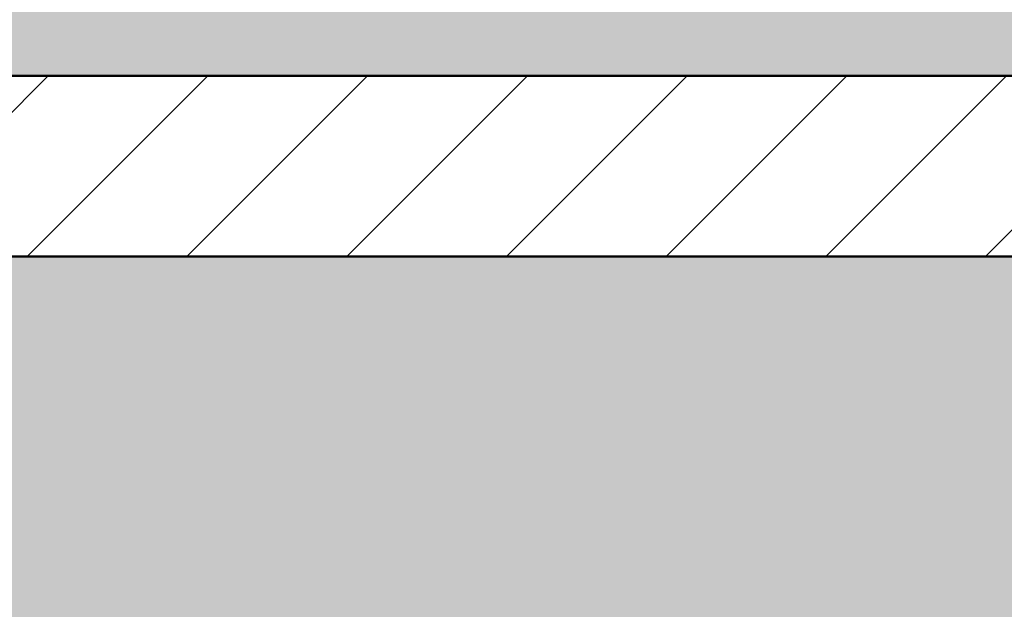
# Model space of a CAD drawing. Header units: metres. Extents: x 9.7 to 43.6, y -0.5 to 5.6.
# Tile 99 of 154: x 27.5 to 28.2, y 2.3 to 2.7. Entities that reach past the tile are written whole.
import ezdxf

# ---------------------------------------------------------------- set-up
doc = ezdxf.new("R2010")
doc.units = ezdxf.units.M
for name, color, linetype, lineweight in [('A-FLOR', 7, 'Continuous', 5), ('A-FLOR-PATT', 7, 'Continuous', 5), ('A-WALL-PATT', 7, 'Continuous', 5), ('I-WALL', 7, 'Continuous', 5)]:
    doc.layers.add(name, color=color, linetype=linetype, lineweight=lineweight)

msp = doc.modelspace()

# ---------------------------------------------------------------- hatches: boundary and pattern name
at = {"layer": 'A-FLOR-PATT', "true_color": 0x808080}
h = msp.add_hatch(dxfattribs=at)
h.set_pattern_fill('FP_23', color=8, style=0, pattern_type=2)
h.set_pattern_definition([(45, (28.80433, 2.847), (-0.053033, 0.053033), [])])
h.paths.add_polyline_path([(26.68276, 2.53), (26.84664, 2.53), (26.84664, 2.65), (25.22664, 2.65), (25.22664, 2.53), (26.05213, 2.53)])
h.paths.add_polyline_path([(22.89898, 2.53), (25.08664, 2.53), (25.08664, 2.65), (22.67664, 2.65), (22.67664, 2.53)])
h.paths.add_polyline_path([(26.98665, 2.53), (29.39674, 2.53), (29.39674, 2.65), (26.98665, 2.65), (26.98665, 2.61128)])
at = {"layer": 'A-WALL-PATT', "true_color": 0xd6d6d6}
msp.add_hatch(color=254, dxfattribs=at).paths.add_polyline_path([(28.57466, 2.65), (29.40174, 2.65), (29.40174, 2.85), (29.39674, 2.84958), (29.39674, 2.72367), (29.36174, 2.72367), (29.36174, 2.85), (28.21419, 2.85), (28.21419, 2.72367), (28.17919, 2.72367), (28.17919, 2.85), (27.03164, 2.85), (27.03164, 2.72367), (26.99664, 2.72367), (26.99664, 2.65), (28.25934, 2.65)])
at = {"layer": 'I-WALL', "true_color": 0xf4eccd}
h = msp.add_hatch(color=254, dxfattribs=at)
h.paths.add_polyline_path([(26.99664, 0.1), (29.39674, 0.1), (29.39674, 2.53), (26.99664, 2.53), (26.99664, 0.10178)])
h.paths.add_polyline_path([(28.94669, 1.1), (27.44669, 1.1), (27.44669, 2.1), (28.94669, 2.1), (28.94669, 1.45305)])

# ---------------------------------------------------------------- linework, layer by layer
at = {"layer": 'A-FLOR', "lineweight": 50}
for p, q in [((29.39674, 2.65), (26.99664, 2.65)), ((26.99664, 2.53), (29.39674, 2.53))]:
    msp.add_line(p, q, dxfattribs=at)

doc.saveas('drawing.dxf')
